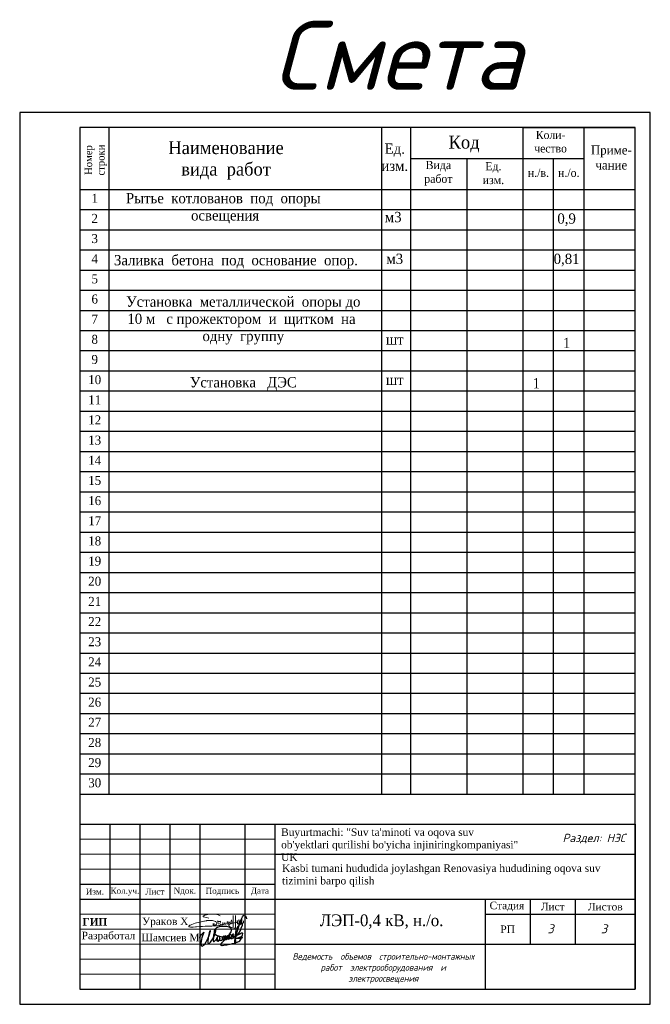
# Model space of a CAD drawing. Header units: metres. Extents: x 705573 to 711566, y 4301675 to 4311183.
# Tile 52 of 256: x 711356 to 711566, y 4301675 to 4302003. Entities that reach past the tile are written whole.
import ezdxf

# ---------------------------------------------------------------- set-up
doc = ezdxf.new("R2010")
doc.units = ezdxf.units.M
doc.header["$LTSCALE"] = 0.5
for name, color, linetype in [('RAMA', 47, 'Continuous'), ('Таблицы', 7, 'Continuous'), ('Титульный лист', 7, 'Continuous')]:
    doc.layers.add(name, color=color, linetype=linetype)
for name, color, linetype, lineweight in [('Графа', 7, 'Continuous', 30), ('Графа 20', 7, 'Continuous', 20), ('ПЛАН', 250, 'Continuous', 30), ('Слой размерная', 7, 'Continuous', 13), ('Формат', 7, 'Continuous', 25)]:
    doc.layers.add(name, color=color, linetype=linetype, lineweight=lineweight)
doc.styles.add('2MM', font='spds.shx', dxfattribs={"width": 0.95})
doc.styles.add('Arial UPS', font='times.ttf', dxfattribs={"height": 2.5})
doc.styles.add('ISO', font='isocpeui.ttf')
doc.styles.add('ISOCPEUR текстовый', font='isocpeur.ttf', dxfattribs={"width": 0.8, "oblique": 15})
doc.styles.get("Standard").update_dxf_attribs({"font": 'times.ttf'})
doc.styles.add('Style-RUSSIAN_1251 I 0.32289', font='isocpeui.ttf')
doc.styles.add('Times new roman', font='timesbd.ttf', dxfattribs={"height": 3})
doc.styles.add('X_ISO', font='isocpeui.ttf')

# ---------------------------------------------------------------- blocks, each defined once
blk = doc.blocks.new('A$C194E077B')
at = {"color": 5, "lineweight": 20}
for points in [[(42, -99), (83, -76), (96, -68), (110, -53), (122, -42), (131, -27), (137, -5), (137, 22), (125, 42), (110, 57), (100, 67), (80, 78), (58, 91), (13, 103), (-19, 112), (-87, 112), (-127, 112), (-231, 105), (-249, 100), (-271, 100), (-317, 88), (-348, 80), (-409, 70), (-436, 66), (-497, 49), (-543, 37), (-617, 24), (-665, 5), (-728, -12), (-787, -37), (-841, -58), (-859, -64), (-880, -77), (-894, -91), (-904, -101), (-904, -112), (-894, -123), (-871, -130), (-840, -134), (-808, -134), (-760, -134), (-737, -134), (-654, -127), (-612, -124), (-491, -116), (-389, -109), (-287, -102), (-158, -97), (-39, -97), (85, -89), (174, -89), (222, -82), (269, -75), (318, -67), (369, -63), (369, -63)], [(-162, 200), (-240, 221), (-364, 241), (-364, 276), (-310, 307), (-248, 324), (-145, 351), (-37, 351), (76, 351), (195, 319), (266, 278)], [(0, 0), (0, -92)], [(41, 2), (41, -98)], [(203, -24), (196, 1), (191, 21), (185, 44), (185, 65), (176, 81), (169, 93), (189, 73), (200, 70), (220, 70), (242, 70), (259, 75), (272, 78), (279, 90), (279, 70), (274, 51), (262, 26), (252, 0), (252, -16), (261, -33), (282, -45), (303, -50), (329, -43), (347, -33), (361, -19), (368, -6), (371, 33), (368, -6), (372, -22), (382, -27), (392, -33), (406, -29), (418, -26), (433, -12), (438, -3), (438, 39), (438, -3), (453, -18), (464, -25), (477, -25), (504, -20), (521, -3), (528, 9), (524, 23), (522, 41), (522, 48), (526, 55), (535, 63), (549, 63), (569, 49), (579, 25), (585, 1), (580, -18), (565, -26), (549, -26), (531, -8), (528, 9)], [(835, 300), (835, -171), (799, -177), (729, -165), (620, -121), (593, -75), (602, -42), (665, -20), (730, 7), (798, 17), (885, 36), (885, 36), (905, 45)], [(593, 2), (615, 20), (621, 30), (635, 45), (637, 70), (635, 45), (635, 19), (646, 1), (664, -10), (680, -10), (701, 0), (705, 13), (705, 35), (699, 66), (686, 94), (680, 122)], [(682, 123), (691, 107), (705, 87), (717, 87)], [(748, 299), (746, -138)], [(898, 116), (898, 60), (906, 31), (917, -11)], [(910, 55), (903, 116)], [(952, -13), (967, 14), (978, 53), (978, 112), (973, 131)], [(962, 114), (967, 97), (978, 53), (987, 20), (1013, 5), (1032, 10), (1061, 39), (1076, 96), (1076, 123), (1074, 180)], [(1064, 182), (1056, 151), (1045, 113), (1045, 80), (1055, 46), (1070, 20), (1088, 9), (1109, 9), (1132, 31), (1138, 57), (1138, 93)]]:
    blk.add_lwpolyline(points, dxfattribs=at)
for centre, radius, start, end in [((681, 122), 1.13, 41.4, 190.5897), ((901, 116), 2.8, 15.3098, 164.5601), ((899, 54), 10.7, 301.2071, 10.1496), ((979, 116), 16.6, 111.912, 188.6151), ((1068, 178), 5.72, 18.1801, 138.9915), ((935, -4), 19.1, 202.8625, 330.9274)]:
    blk.add_arc(centre, radius, start, end, dxfattribs=at)
blk = doc.blocks.new('подпись')
at = {"color": 5, "lineweight": 25, "ltscale": 100}
for points in [[(0, 0), (-197, 126), (-197, 309), (-123, 591), (567, 1632), (953, 2109), (1273, 2414), (1527, 2589), (1215, 1792), (928, 1029), (653, 301), (452, -351), (337, -1266), (279, -1948), (312, -2490), (402, -2825), (550, -3092), (838, -3149), (1109, -3069), (1379, -2844), (1823, -2349), (2373, -1422), (2702, -820), (3274, 231), (3712, 1254), (3950, 2044), (4122, 2646), (4211, 2957), (4211, 3165), (4040, 3165), (3851, 2974), (3638, 2341), (3506, 1674), (3350, 976), (3274, 231), (3120, -1415), (3120, -1857), (3317, -2036), (3605, -2048), (3851, -1891), (4171, -1590), (4828, -736), (5198, -126), (5526, 553), (5978, 1354), (6150, 1952), (6273, 2417), (6429, 2974), (6479, 3340), (6421, 3531), (6214, 3468), (6044, 3207), (5855, 2707), (5740, 2219), (5543, 1396), (5452, 721), (5411, -824), (5461, -1293), (5617, -1293), (5822, -1224), (5929, -1113), (6273, -759), (6627, -458), (6988, -4), (7045, 320), (6939, 431), (6799, 332), (6709, 53), (6700, -324), (6717, -835), (6955, -991), (7218, -1090), (7530, -1056), (7694, -915), (7834, -793), (8039, -515), (8113, -294), (8146, 53), (8129, 576), (7965, 831), (7710, 907), (7407, 862), (7218, 698), (7054, 351), (7012, -4), (7054, -324), (7210, -671), (7456, -747), (7694, -660), (7883, -515), (8055, -370), (8146, -202), (8211, -4), (8129, 65), (7973, -160), (7990, -469), (8055, -770), (8417, -824), (8712, -759), (8967, -637), (9230, -458), (9509, -225), (9780, -15), (9977, 286), (10034, 629), (9977, 831), (9706, 907), (9468, 785), (9279, 553), (9098, 198), (9041, -149), (9090, -435), (9369, -602), (9706, -648), (9911, -480), (10174, -225), (10420, 42), (10510, 297), (10584, 698), (10568, 919), (10420, 1029), (10207, 976), (10010, 698), (9886, 419), (9854, 19), (9886, -271), (10108, -435), (10412, -458), (10855, -458), (11085, -347), (11274, -149), (11545, 88), (11791, 343), (11865, 530), (11800, 896), (11520, 1098), (11241, 1098), (11052, 907), (10962, 553), (11020, 187), (11274, -191), (11611, -271), (12013, -206), (12284, -46), (12596, 210), (12842, 507), (13056, 896), (13064, 1239), (12933, 1437), (12686, 1510), (12407, 1510), (12169, 1251), (12046, 946), (12071, 358), (12292, 92), (12686, -76), (13105, -8), (13524, 259), (13779, 480), (13959, 751), (13992, 1163), (14008, 1575), (13828, 1742), (13549, 1720), (13302, 1476), (13261, 1174), (13327, 717), (13639, 595), (14017, 648), (14362, 782), (14731, 961), (15125, 1228), (15511, 1540), (15955, 2143), (16685, 3313), (17038, 4339), (17548, 5552), (17580, 6032), (17392, 6143), (17194, 6143), (16833, 5990), (16193, 5479), (15462, 4778), (15068, 4042), (14772, 3424), (14616, 2547), (14575, 1575), (14534, -259), (14624, -1304), (14608, -1571), (14509, -1796), (14378, -1750), (14378, -1449), (14821, 583), (15035, 1498), (15240, 2360), (16053, 5014), (16858, 7447), (17203, 8388), (17548, 9017), (17942, 9475), (18172, 9647), (18574, 9475), (18829, 9334), (19058, 8846), (19149, 8160)], [(14813, -2173), (13228, -2295), (12276, -2455), (10970, -2715), (9780, -2959), (9016, -3058), (8614, -2879), (8515, -2555), (8819, -2032), (9180, -1590), (9599, -1129), (10954, 61), (11537, 782), (12276, 1910), (12785, 2795), (12982, 3378), (13007, 3779), (12842, 4164), (12440, 4484), (11980, 4724), (11052, 4945), (9525, 5029), (7850, 4785), (6725, 4362), (5978, 3759), (5699, 3115), (5715, 2555), (5855, 2131), (6339, 1670), (6963, 1285), (8031, 946), (9985, 480), (11405, 252), (12851, 210), (14312, 153), (14780, 175)], [(14756, 172), (16102, 122), (16866, 194), (17342, 294), (17531, 404), (17416, 522), (16973, 572), (16603, 553), (16119, 435), (15404, 153), (14945, -65), (14608, -267), (14370, -477), (14238, -785), (14206, -1216), (14353, -1502), (14977, -1605), (15593, -1453), (16004, -1266), (16423, -927), (16726, -557), (16907, -175), (17104, 362), (17285, 824), (17531, 1521), (17638, 2009), (17498, 2238), (17104, 2219), (16464, 1842), (15823, 1502), (15437, 1373), (15347, 1350), (15306, 1350)]]:
    blk.add_lwpolyline(points, dxfattribs=at)

msp = doc.modelspace()

# ---------------------------------------------------------------- linework, layer by layer
at = {"lineweight": 25}
for p, q in [((711385.79, 4301967.01), (711385.79, 4301745.01)), ((711476.55, 4301967.01), (711476.55, 4301745.01)), ((711486.26, 4301967.01), (711486.26, 4301745.01)), ((711523.67, 4301967.01), (711523.67, 4301745.01)), ((711523.67, 4301967.01), (711561.09, 4301967.01)), ((711543.9, 4301967.01), (711543.9, 4301745.01)), ((711486.26, 4301956.71), (711543.9, 4301956.71)), ((711504.96, 4301956.71), (711504.96, 4301745.01)), ((711523.67, 4301956.71), (711543.9, 4301956.71)), ((711533.79, 4301956.71), (711533.79, 4301745.01)), ((711376.09, 4301946.41), (711561.09, 4301946.41)), ((711376.09, 4301939.7), (711561.09, 4301939.7)), ((711376.09, 4301936.41), (711376.09, 4301929.7)), ((711376.09, 4301932.99), (711561.09, 4301932.99)), ((711376.09, 4301926.27), (711561.09, 4301926.27)), ((711376.09, 4301919.56), (711561.09, 4301919.56)), ((711376.09, 4301912.85), (711561.09, 4301912.85)), ((711376.09, 4301906.13), (711561.09, 4301906.13)), ((711376.09, 4301899.42), (711561.09, 4301899.42)), ((711376.09, 4301892.71), (711561.09, 4301892.71)), ((711376.09, 4301885.99), (711561.09, 4301885.99)), ((711376.09, 4301879.28), (711561.09, 4301879.28)), ((711376.09, 4301872.57), (711561.09, 4301872.57)), ((711376.09, 4301865.86), (711561.09, 4301865.86)), ((711376.09, 4301859.14), (711561.09, 4301859.14)), ((711376.09, 4301852.43), (711561.09, 4301852.43)), ((711376.09, 4301845.72), (711561.09, 4301845.72)), ((711376.09, 4301839), (711561.09, 4301839)), ((711376.09, 4301832.29), (711561.09, 4301832.29)), ((711376.09, 4301825.58), (711561.09, 4301825.58)), ((711376.09, 4301818.86), (711561.09, 4301818.86)), ((711376.09, 4301812.15), (711561.09, 4301812.15)), ((711376.09, 4301805.44), (711561.09, 4301805.44)), ((711376.09, 4301798.73), (711561.09, 4301798.73)), ((711376.09, 4301792.01), (711561.09, 4301792.01)), ((711376.09, 4301785.3), (711561.09, 4301785.3)), ((711376.09, 4301778.59), (711561.09, 4301778.59)), ((711376.09, 4301771.87), (711561.09, 4301771.87)), ((711376.09, 4301765.16), (711561.09, 4301765.16)), ((711376.09, 4301758.45), (711561.09, 4301758.45)), ((711376.09, 4301751.73), (711561.09, 4301751.73)), ((711376.09, 4301745.01), (711561.09, 4301745.01))]:
    msp.add_line(p, q, dxfattribs=at)
at = {"linetype": 'Continuous', "lineweight": 25, "ltscale": 100}
msp.add_lwpolyline([(711356.09, 4301675.01), (711566.09, 4301675.01), (711566.09, 4301972.01), (711356.09, 4301972.01), (711356.09, 4301675.01)], dxfattribs=at)
at = {"linetype": 'Continuous', "lineweight": 30, "ltscale": 100}
msp.add_lwpolyline([(711376.09, 4301680.01), (711561.09, 4301680.01), (711561.09, 4301967.01), (711376.09, 4301967.01), (711376.09, 4301680.01)], dxfattribs=at)
at = {"layer": 'Графа'}
for p, q in [((711376.09, 4301735.01), (711561.09, 4301735.01)), ((711376.09, 4301735.01), (711376.09, 4301680.01)), ((711386.09, 4301735.01), (711386.09, 4301710.01)), ((711396.09, 4301735.01), (711396.09, 4301680.01)), ((711406.09, 4301735.01), (711406.09, 4301710.01)), ((711416.09, 4301735.01), (711416.09, 4301680.01)), ((711431.09, 4301735.01), (711431.09, 4301680.01)), ((711441.09, 4301735.01), (711441.09, 4301680.01)), ((711561.09, 4301735.01), (711561.09, 4301680.01)), ((711441.09, 4301725.01), (711561.09, 4301725.01)), ((711376.09, 4301715.01), (711441.09, 4301715.01)), ((711376.09, 4301710.01), (711561.09, 4301710.01)), ((711511.09, 4301710.01), (711511.09, 4301680.01)), ((711526.09, 4301710.01), (711526.09, 4301695.01)), ((711541.09, 4301710.01), (711541.09, 4301695.01)), ((711511.09, 4301705.01), (711561.09, 4301705.01)), ((711441.09, 4301695.01), (711561.09, 4301695.01)), ((711376.09, 4301680.01), (711561.09, 4301680.01))]:
    msp.add_line(p, q, dxfattribs=at)
at = {"layer": 'Графа 20'}
for p, q in [((711376.09, 4301730.01), (711441.09, 4301730.01)), ((711376.09, 4301725.01), (711441.09, 4301725.01)), ((711376.09, 4301720.01), (711441.09, 4301720.01)), ((711376.09, 4301705.01), (711441.09, 4301705.01)), ((711376.09, 4301700.01), (711441.09, 4301700.01)), ((711376.09, 4301695.01), (711441.09, 4301695.01)), ((711376.09, 4301690.01), (711441.09, 4301690.01)), ((711376.09, 4301685.01), (711441.09, 4301685.01))]:
    msp.add_line(p, q, dxfattribs=at)

# ---------------------------------------------------------------- block references
at = {"color": 7, "lineweight": 30, "xscale": 0.008941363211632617, "yscale": 0.008941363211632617, "zscale": 0.008941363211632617}
msp.add_blockref('A$C194E077B', (711420.47, 4301701.94), dxfattribs=at)
at = {"color": 0, "linetype": 'ByBlock', "lineweight": 25, "xscale": 0.0008018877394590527, "yscale": 0.0008018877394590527, "zscale": 0.0008018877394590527}
msp.add_blockref('подпись', (711416.23, 4301696.94), dxfattribs=at)

# ---------------------------------------------------------------- texts
at = {"linetype": 'ByBlock', "lineweight": 50, "style": 'Style-RUSSIAN_1251 I 0.32289'}
for p in [(711531.83, 4301698.66), (711549.62, 4301698.66)]:
    msp.add_text('3', height=3, dxfattribs=at).set_placement(p)
at = {"layer": 'RAMA', "attachment_point": 2}
for s, insert, char_height, width, style in [('{\\C0;Смета}', (711481.95, 4302002.52), 22.95, 706.2764, 'ISO'), ('{\\fTimes New Roman|b0|i0|c204|p18;\\H0.88x;\\C0;Код}', (711504.08, 4301964.29), 4.875, 100.5784, '2MM'), ('{\\fTimes New Roman|b0|i0|c204|p18;\\C0;Коли-\\Pчество}', (711532.88, 4301965.91), 2.7, 90.5206, '2MM'), ('{\\fTimes New Roman|b0|i0|c204|p18;\\H0.88x;\\C0;Наименование  \\Pвида  работ}', (711424.8, 4301962.46), 4.875, 100.5784, '2MM'), ('{\\fTimes New Roman|b0|i0|c204|p18;\\H0.88x;\\C0;Ед.  \\Pизм.}', (711480.99, 4301961.7), 3.9, 80.4627, '2MM'), ('{\\fTimes New Roman|b0|i0|c204|p18;\\C0;Приме-\\Pчание}', (711553.11, 4301961.03), 3, 100.5784, '2MM'), ('{\\fTimes New Roman|b0|i0|c204|p18;\\H0.88x;\\C0;Вида \\Pработ}', (711495.51, 4301955.9), 3.12, 64.3702, '2MM'), ('{\\fTimes New Roman|b0|i0|c204|p18;\\H0.88x;\\C0;Ед.  \\Pизм.}', (711513.83, 4301955.5), 3.12, 64.3702, '2MM'), ('{\\fTimes New Roman|b0|i0|c204|p18;\\H0.88x;\\C0;н./в.}', (711528.83, 4301953.31), 3.12, 64.3702, '2MM'), ('{\\fTimes New Roman|b0|i0|c204|p18;\\H0.88x;\\C0;н./о.}', (711538.94, 4301953.31), 3.12, 64.3702, '2MM'), ('{\\fTimes New Roman|b0|i0|c204|p18;\\H0.88x;\\C0;1}', (711381.07, 4301944.96), 3.4125, 70.4049, '2MM'), ('{\\fTimes New Roman|b0|i0|c204|p18;\\H0.88x;\\C0;Рытье  котлованов  под  опоры  освещения }', (711424.49, 4301945.2), 3.9, 80.4627, '2MM'), ('{\\fTimes New Roman|b0|i0|c204|p18;\\H0.88x;\\C0;2}', (711381.07, 4301938.25), 3.4125, 70.4049, '2MM'), ('{\\fTimes New Roman|b0|i0|c204|p18;\\H0.88x;\\C0;м3}', (711480.47, 4301938.92), 3.9, 80.4627, '2MM'), ('{\\fTimes New Roman|b0|i0|c204|p18;\\H0.88x;\\C0;0,9}', (711538.22, 4301938.41), 3.9, 80.4627, '2MM'), ('{\\fTimes New Roman|b0|i0|c204|p18;\\H0.88x;\\C0;3}', (711381.07, 4301931.54), 3.4125, 70.4049, '2MM'), ('{\\fTimes New Roman|b0|i0|c204|p18;\\H0.88x;\\C0;4}', (711381.07, 4301924.82), 3.4125, 70.4049, '2MM'), ('{\\fTimes New Roman|b0|i0|c204|p18;\\H0.88x;\\C0;Заливка  бетона  под  основание  опор.}', (711428.1, 4301924.56), 3.9, 80.4627, '2MM'), ('{\\fTimes New Roman|b0|i0|c204|p18;\\H0.88x;\\C0;м3}', (711480.99, 4301924.99), 3.9, 80.4627, '2MM'), ('{\\fTimes New Roman|b0|i0|c204|p18;\\H0.88x;\\C0;0,81}', (711538.22, 4301924.99), 3.9, 80.4627, '2MM'), ('{\\fTimes New Roman|b0|i0|c204|p18;\\H0.88x;\\C0;5}', (711381.07, 4301918.11), 3.4125, 70.4049, '2MM'), ('{\\fTimes New Roman|b0|i0|c204|p18;\\H0.88x;\\C0;6}', (711381.07, 4301911.4), 3.4125, 70.4049, '2MM'), ('{\\fTimes New Roman|b0|i0|c204|p18;\\H0.88x;\\C0;Установка  металлической  опоры до 10 м   с прожектором  и  щитком  на  одну  группу}', (711430.56, 4301910.75), 3.9, 80.4627, '2MM'), ('{\\fTimes New Roman|b0|i0|c204|p18;\\H0.88x;\\C0;7}', (711381.07, 4301904.69), 3.4125, 70.4049, '2MM'), ('{\\fTimes New Roman|b0|i0|c204|p18;\\H0.88x;\\C0;8}', (711381.07, 4301897.97), 3.4125, 70.4049, '2MM'), ('{\\fTimes New Roman|b0|i0|c204|p18;\\H0.88x;\\C0;шт}', (711480.99, 4301898.13), 3.9, 80.4627, '2MM'), ('{\\fTimes New Roman|b0|i0|c204|p18;\\H0.88x;\\C0;1}', (711538.22, 4301896.98), 3.9, 80.4627, '2MM'), ('{\\fTimes New Roman|b0|i0|c204|p18;\\H0.88x;\\C0;9}', (711381.07, 4301891.26), 3.4125, 70.4049, '2MM'), ('{\\fTimes New Roman|b0|i0|c204|p18;\\H0.88x;\\C0;10}', (711381.07, 4301884.55), 3.4125, 70.4049, '2MM'), ('{\\fTimes New Roman|b0|i0|c204|p18;\\H0.88x;\\C0;Установка   ДЭС}', (711430.56, 4301883.9), 3.9, 80.4627, '2MM'), ('{\\fTimes New Roman|b0|i0|c204|p18;\\H0.88x;\\C0;шт}', (711480.99, 4301884.71), 3.9, 80.4627, '2MM'), ('{\\fTimes New Roman|b0|i0|c204|p18;\\H0.88x;\\C0;1}', (711528.11, 4301883.56), 3.9, 80.4627, '2MM'), ('{\\fTimes New Roman|b0|i0|c204|p18;\\H0.88x;\\C0;11}', (711381.07, 4301877.83), 3.4125, 70.4049, '2MM'), ('{\\fTimes New Roman|b0|i0|c204|p18;\\H0.88x;\\C0;12}', (711381.07, 4301871.12), 3.4125, 70.4049, '2MM'), ('{\\fTimes New Roman|b0|i0|c204|p18;\\H0.88x;\\C0;13}', (711381.07, 4301864.41), 3.4125, 70.4049, '2MM'), ('{\\fTimes New Roman|b0|i0|c204|p18;\\H0.88x;\\C0;14}', (711381.07, 4301857.69), 3.4125, 70.4049, '2MM'), ('{\\fTimes New Roman|b0|i0|c204|p18;\\H0.88x;\\C0;15}', (711381.07, 4301850.98), 3.4125, 70.4049, '2MM'), ('{\\fTimes New Roman|b0|i0|c204|p18;\\H0.88x;\\C0;16}', (711381.07, 4301844.27), 3.4125, 70.4049, '2MM'), ('{\\fTimes New Roman|b0|i0|c204|p18;\\H0.88x;\\C0;17}', (711381.07, 4301837.56), 3.4125, 70.4049, '2MM'), ('{\\fTimes New Roman|b0|i0|c204|p18;\\H0.88x;\\C0;18}', (711381.07, 4301830.84), 3.4125, 70.4049, '2MM'), ('{\\fTimes New Roman|b0|i0|c204|p18;\\H0.88x;\\C0;19}', (711381.07, 4301824.13), 3.4125, 70.4049, '2MM'), ('{\\fTimes New Roman|b0|i0|c204|p18;\\H0.88x;\\C0;20}', (711381.07, 4301817.42), 3.4125, 70.4049, '2MM'), ('{\\fTimes New Roman|b0|i0|c204|p18;\\H0.88x;\\C0;21}', (711381.07, 4301810.7), 3.4125, 70.4049, '2MM'), ('{\\fTimes New Roman|b0|i0|c204|p18;\\H0.88x;\\C0;22}', (711381.07, 4301803.99), 3.4125, 70.4049, '2MM'), ('{\\fTimes New Roman|b0|i0|c204|p18;\\H0.88x;\\C0;23}', (711381.07, 4301797.28), 3.4125, 70.4049, '2MM'), ('{\\fTimes New Roman|b0|i0|c204|p18;\\H0.88x;\\C0;24}', (711381.07, 4301790.56), 3.4125, 70.4049, '2MM'), ('{\\fTimes New Roman|b0|i0|c204|p18;\\H0.88x;\\C0;25}', (711381.07, 4301783.85), 3.4125, 70.4049, '2MM'), ('{\\fTimes New Roman|b0|i0|c204|p18;\\H0.88x;\\C0;26}', (711381.07, 4301777.14), 3.4125, 70.4049, '2MM'), ('{\\fTimes New Roman|b0|i0|c204|p18;\\H0.88x;\\C0;27}', (711381.07, 4301770.43), 3.4125, 70.4049, '2MM'), ('{\\fTimes New Roman|b0|i0|c204|p18;\\H0.88x;\\C0;28}', (711381.07, 4301763.71), 3.4125, 70.4049, '2MM'), ('{\\fTimes New Roman|b0|i0|c204|p18;\\H0.88x;\\C0;29}', (711381.07, 4301757), 3.4125, 70.4049, '2MM'), ('{\\fTimes New Roman|b0|i0|c204|p18;\\H0.88x;\\C0;30}', (711381.07, 4301750.29), 3.4125, 70.4049, '2MM')]:
    msp.add_mtext(s, dxfattribs=dict(at, insert=insert, char_height=char_height, width=width, style=style))
at = {"layer": 'RAMA', "insert": (711377.75, 4301956.17), "char_height": 2.808, "width": 57.9332, "attachment_point": 2, "rotation": 90, "style": '2MM'}
msp.add_mtext('{\\fTimes New Roman|b0|i0|c204|p18;\\H0.88x;\\C0;Номер\\Pстроки}', dxfattribs=at)
at = {"layer": 'ПЛАН', "color": 18, "lineweight": 9, "true_color": 0x000000, "insert": (711377, 4301703.74), "char_height": 2.5, "width": 7.3567, "attachment_point": 1, "line_spacing_factor": 0.6, "style": 'Times new roman'}
msp.add_mtext('ГИП', dxfattribs=at)
at = {"layer": 'Слой размерная', "color": 7, "lineweight": 20, "attachment_point": 5}
for s, insert, char_height, width in [('{\\fTimes New Roman|b0|i0|c204|p18;Кол.уч.}', (711391.13, 4301712.51), 2, 9.9135), ('{\\fTimes New Roman|b0|i0|c0|p18;N\\fTimes New Roman|b0|i0|c204|p18;док.}', (711411.09, 4301712.56), 2, 10), ('{\\fTimes New Roman|b0|i0|c204|p18;Изм.}', (711381.13, 4301712.51), 2, 10.0865), ('{\\fTimes New Roman|b0|i0|c204|p18;Лист}', (711401.09, 4301712.51), 2, 10), ('{\\fTimes New Roman|b0|i0|c204|p18;Подпись}', (711423.59, 4301712.51), 2, 15), ('{\\fTimes New Roman|b0|i0|c204|p18;Дата}', (711436.09, 4301712.51), 2, 10), ('{\\fTimes New Roman|b0|i0|c204|p18;РП}', (711518.58, 4301700.01, -293.72), 2.5, 20)]:
    msp.add_mtext(s, dxfattribs=dict(at, insert=insert, char_height=char_height, width=width))
at = {"layer": 'Слой размерная', "color": 7, "linetype": 'Continuous', "lineweight": 20, "char_height": 2.5, "attachment_point": 5}
for s, insert, width in [('{\\fTimes New Roman|b0|i0|c204|p18;Стадия}', (711518.34, 4301707.56, -293.72), 20), ('{\\fTimes New Roman|b0|i0|c204|p18;Лист}', (711533.59, 4301707.56, -293.72), 15), ('{\\fTimes New Roman|b0|i0|c204|p18;Листов}', (711551.09, 4301707.51, -293.72), 20)]:
    msp.add_mtext(s, dxfattribs=dict(at, insert=insert, width=width))
at = {"layer": 'Таблицы', "lineweight": 25, "ltscale": 0.6, "insert": (711546.47, 4301730.18), "char_height": 3.3258, "width": 45.4222, "attachment_point": 5}
msp.add_mtext('{\\fISOCPEUR|b1|i1|c204|p34;\\H0.8333x; \\fISOCPEUR|b0|i1|c204|p34;Раздел: НЭС}', dxfattribs=at)
at = {"layer": 'Таблицы', "ltscale": 0.6, "insert": (711476.6, 4301702.53), "char_height": 3.9, "width": 68.985, "attachment_point": 5, "style": 'ISOCPEUR текстовый'}
msp.add_mtext('{\\fTimes New Roman|b0|i0|c204|p18;\\Q0;\\W0.95;\\C0;ЛЭП-0,4 кВ, н./о.}', dxfattribs=at)
at = {"layer": 'Таблицы', "lineweight": 25, "ltscale": 0.6, "insert": (711477.17, 4301686.99), "char_height": 2.5, "width": 67.2372, "attachment_point": 5, "style": 'X_ISO'}
msp.add_mtext('{\\H0.88x;\\W0.95;\\C0;Ведемость  объемов  строительно-монтажных\\Pработ  электрооборудования  и  \\Pэлектроосвещения}', dxfattribs=at)
at = {"layer": 'Титульный лист', "linetype": 'Continuous', "ltscale": 1000, "char_height": 2.5, "attachment_point": 1, "style": 'Arial UPS'}
for s, insert, width in [('\\pxql;{\\C7;Buyurtmachi: "Suv ta\'minoti va oqova suv ob\'yektlari qurilishi bo\'yicha injiniringkompaniyasi" UK}', (711443.15, 4301733.61), 80.0407), ('\\pxql;{\\H1.00436x;\\C7;Kasbi tumani hududida joylashgan Renovasiya hududining oqova suv\\Ptizimini barpo\\C256; qilish}', (711443.45, 4301721.63), 134.0404)]:
    msp.add_mtext(s, dxfattribs=dict(at, insert=insert, width=width))
at = {"layer": 'Формат', "color": 7, "ltscale": 100, "char_height": 2.5, "width": 20, "attachment_point": 5}
for s, insert in [('Ураков Х', (711404.55, 4301702.25)), ('Разработал', (711385.65, 4301697.53)), ('Шамсиев М', (711406.29, 4301697.25))]:
    msp.add_mtext(s, dxfattribs=dict(at, insert=insert))

doc.saveas('drawing.dxf')
